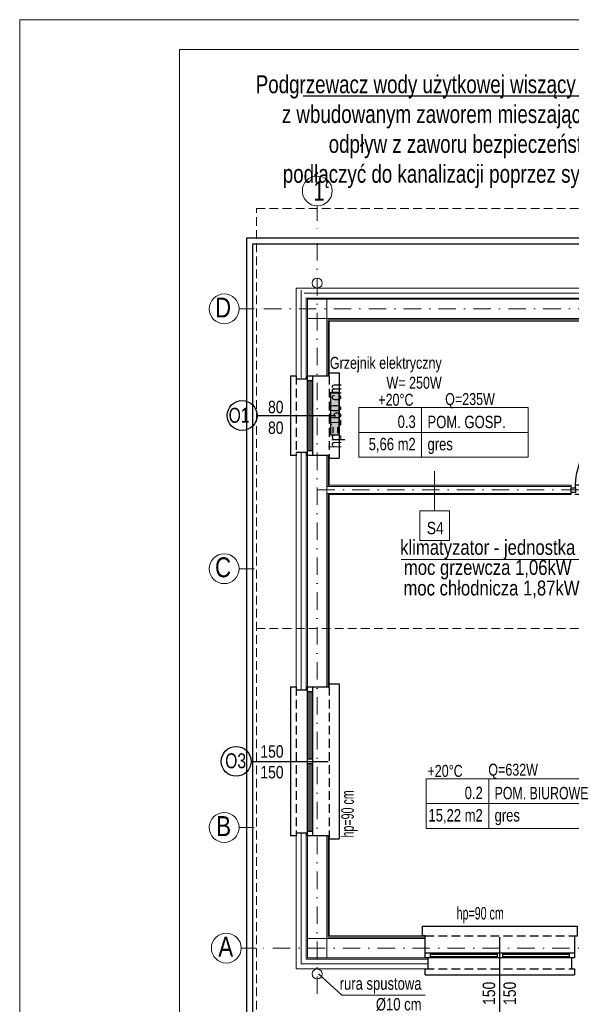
# Model space of a CAD drawing. Header units: inches. Extents: x 67073 to 287261, y -76160 to 48412.
# Tile 56 of 117: x 83130 to 83685, y -41907 to -40917. Entities that reach past the tile are written whole.
import ezdxf
from ezdxf.enums import TextEntityAlignment as Align
from ezdxf.lldxf.tags import DXFTag

# ---------------------------------------------------------------- set-up
doc = ezdxf.new("R2010")
doc.units = ezdxf.units.IN
doc.header["$MEASUREMENT"] = 0
doc.linetypes.add('DASHDOT', pattern=[1, 0.5, -0.25, 0, -0.25])
doc.linetypes.add('HIDDEN', pattern=[0.375, 0.25, -0.125])
for name, color, linetype in [('## 04 grzejniki opis', 102, 'Continuous'), ('p--drzwi', 251, 'Continuous'), ('p--obrzeże bet.', 252, 'Continuous'), ('p--okna', 251, 'Continuous'), ('p--opis okna', 181, 'Continuous'), ('p--opisy dodatkowe', 33, 'Continuous'), ('p--podciąg', 61, 'Continuous'), ('p--symbole ścian', 53, 'Continuous')]:
    doc.layers.add(name, color=color, linetype=linetype)
for name, color, linetype, lineweight in [('## 05 PODGRZEWACZ', 1, 'SOLID', 30), ('## 06 klimatyzator', 30, 'Continuous', 15), ('p-- ocieplenie-w.zew', 77, 'Continuous', 0), ('p--dach', 2, 'Continuous', 30), ('p--dach-rura spustowa', 2, 'Continuous', 0), ('p--opisy pomieszczeń', 31, 'Continuous', 0), ('p--osie konstr', 1, 'DASHDOT', 15), ('p--osie konstr.-NR', 1, 'DASHDOT', 15), ('p--płyta GK', 2, 'Continuous', 0), ('p--ściana GK', 62, 'Continuous', 0), ('p--ściana szkielet', 3, 'Continuous', 0)]:
    doc.layers.add(name, color=color, linetype=linetype, lineweight=lineweight)
doc.styles.add('1-50', font='arial.ttf', dxfattribs={"width": 0.75, "height": 12.5})
doc.styles.get("Standard").update_dxf_attribs({"font": 'ARIAL.TTF', "width": 0.75})
doc.styles.add('STYL-1', font='Arial Narrow.ttf', dxfattribs={"width": 0.75})
doc.linetypes.add('BATTING', pattern='A,0.0001,-0.1,[134,ltypeshp.shx,S=0.1,R=0,X=-0.1,Y=0],-0.2,[134,ltypeshp.shx,S=0.1,R=180,X=0.1,Y=0],-0.1', length=0.4001)
tags = doc.linetypes.add('SOLID', pattern=[10, 10, 0]).pattern_tags.tags
tags[6:7] = [DXFTag(74, 4), DXFTag(75, 0), DXFTag(340, '0'), DXFTag(46, 0.0), DXFTag(50, 0.0), DXFTag(44, 0.0), DXFTag(45, 0.0)]
tags[4:5] = [DXFTag(74, 4), DXFTag(75, 0), DXFTag(340, '0'), DXFTag(46, 0.0), DXFTag(50, 0.0), DXFTag(44, 0.0), DXFTag(45, 0.0)]

# ---------------------------------------------------------------- blocks, each defined once
blk = doc.blocks.new('drzwi-90-100')
for p, q in [((10.1, 87.4), (5.1, 87.4)), ((5.1, 87.4), (5.1, 2.5)), ((10.1, 2.5), (10.1, 87.4)), ((5.1, 2.5), (0, 2.5)), ((0, 2.5), (0, -2.5)), ((5.1, -2.5), (5.1, 2.5)), ((5.1, 2.5), (10.1, 2.5)), ((100, 2.5), (94.9, 2.5)), ((94.9, 2.5), (94.9, -2.5)), ((100, -2.5), (100, 2.5)), ((0, -2.5), (5.1, -2.5)), ((94.9, -2.5), (100, -2.5))]:
    blk.add_line(p, q)
blk.add_arc((10.8, 3.2), 84.2, 359.5233, 90.4767)
blk = doc.blocks.new('okno-150-33.15')
at = {"linetype": 'Continuous', "ltscale": 35}
for p, q in [((-3, 10), (153, 10)), ((0, -39.15), (150, -39.15))]:
    blk.add_line(p, q, dxfattribs=at)
for p, q in [((-3, 0), (-3, 10)), ((153, 0), (153, 10)), ((0, 0), (-3, 0)), ((0, -21.95), (0, 0)), ((150, 0), (150, -21.95)), ((150, 0), (153, 0)), ((0, -21.95), (0, -16.95)), ((0, -16.95), (5, -16.95)), ((5, -16.95), (145, -16.95)), ((5, -16.95), (5, -21.95)), ((5, -18.45), (72.5, -18.45)), ((72.5, -21.95), (72.5, -16.95)), ((77.5, -16.95), (77.5, -21.95)), ((77.5, -18.45), (145, -18.45)), ((145, -21.95), (145, -16.95)), ((145, -16.95), (150, -16.95)), ((150, -16.95), (150, -21.95)), ((5, -21.95), (0, -21.95)), ((3, -33.15), (3, -21.95)), ((5, -20.61), (72.5, -20.61)), ((145, -21.95), (5, -21.95)), ((77.5, -20.61), (145, -20.61)), ((150, -21.95), (145, -21.95)), ((147, -21.95), (147, -33.15)), ((0, -39.15), (0, -33.15)), ((150, -33.15), (150, -39.15))]:
    blk.add_line(p, q)
at = {"linetype": 'HIDDEN', "ltscale": 35}
for p, q in [((0, 0), (150, 0)), ((0, -33.15), (150, -33.15))]:
    blk.add_line(p, q, dxfattribs=at)
blk = doc.blocks.new('okno-80-33.15')
at = {"linetype": 'Continuous', "ltscale": 35}
for p, q in [((-3, 10), (83, 10)), ((0, -39.15), (80, -39.15))]:
    blk.add_line(p, q, dxfattribs=at)
for p, q in [((-3, 0), (-3, 10)), ((83, 0), (83, 10)), ((0, 0), (-3, 0)), ((0, -21.95), (0, 0)), ((80, 0), (80, -21.95)), ((80, 0), (83, 0)), ((0, -21.95), (0, -16.95)), ((0, -16.95), (5, -16.95)), ((5, -16.95), (75, -16.95)), ((5, -16.95), (5, -21.95)), ((5, -18.45), (75, -18.45)), ((75, -21.95), (75, -16.95)), ((75, -16.95), (80, -16.95)), ((80, -16.95), (80, -21.95)), ((5, -21.95), (0, -21.95)), ((3, -33.15), (3, -21.95)), ((5, -20.61), (75, -20.61)), ((75, -21.95), (5, -21.95)), ((80, -21.95), (75, -21.95)), ((77, -21.95), (77, -33.15)), ((0, -39.15), (0, -33.15)), ((80, -33.15), (80, -39.15))]:
    blk.add_line(p, q)
at = {"linetype": 'HIDDEN', "ltscale": 35}
for p, q in [((0, 0), (80, 0)), ((0, -33.15), (80, -33.15))]:
    blk.add_line(p, q, dxfattribs=at)

msp = doc.modelspace()

# ---------------------------------------------------------------- linework, layer by layer
at = {"layer": '## 04 grzejniki opis'}
msp.add_lwpolyline([(83451.215, -41334.812), (83443.215, -41334.812), (83443.215, -41291.688), (83451.215, -41291.688)], close=True, dxfattribs=at)
at = {"layer": '## 04 grzejniki opis', "color": 116, "linetype": 'Continuous', "true_color": 0x136734, "extrusion": (0, 0, -1)}
for points in [[(-83451.215, -41291.688), (-83443.215, -41334.812), (-83451.215, -41334.812)], [(-83443.215, -41334.812), (-83451.215, -41291.688), (-83443.215, -41291.785)]]:
    msp.add_solid(points, dxfattribs=at)
at = {"layer": '## 05 PODGRZEWACZ', "color": 1, "linetype": 'ByBlock', "lineweight": -2}
msp.add_line((83415.523, -40993.669), (83734.063, -40993.669), dxfattribs=at)
at = {"layer": '## 06 klimatyzator'}
msp.add_line((83514.046, -41459.769), (83776.685, -41459.769), dxfattribs=at)
at = {"linetype": 'Continuous', "lineweight": 18}
for points in [[(83130.462, -42402.179), (85230.462, -42402.179), (85230.462, -40917.179), (83130.462, -40917.179)], [(83291.09, -42372.179), (85200.462, -42372.179), (85200.462, -40947.179), (83291.09, -40947.179)]]:
    msp.add_lwpolyline(points, close=True, dxfattribs=at)
at = {"layer": 'p-- ocieplenie-w.zew', "color": 0, "linetype": 'BATTING', "ltscale": 2}
for p, q in [((83413.585, -41277.073), (83413.585, -41188.923)), ((83416.585, -41191.923), (83898.235, -41191.923)), ((83413.585, -41590.673), (83413.585, -41352.073)), ((83413.585, -41866.398), (83413.585, -41734.673)), ((83413.661, -41866.323), (83541.281, -41866.323))]:
    msp.add_line(p, q, dxfattribs=at)
at = {"layer": 'p--dach', "color": 0, "linetype": 'HIDDEN', "lineweight": 20, "ltscale": 35}
msp.add_line((83368.585, -41529.123), (84648.585, -41529.123), dxfattribs=at)
msp.add_lwpolyline([(83368.585, -41106.923), (84648.585, -41106.923), (84648.585, -41951.323), (83368.585, -41951.323)], close=True, dxfattribs=at)
at = {"layer": 'p--dach-rura spustowa', "color": 0, "linetype": 'Continuous', "lineweight": 0, "ltscale": 75}
for centre in [(83429.535, -41181.923), (83429.535, -41876.323)]:
    msp.add_circle(centre, 5, dxfattribs=at)
at = {"layer": 'p--obrzeże bet.', "color": 0, "linetype": 'Continuous', "ltscale": 35}
for points in [[(84205.185, -41921.323), (84658.585, -41921.323), (84658.585, -41136.923), (83358.585, -41136.923), (83358.585, -41927.323), (83811.985, -41927.323)], [(84199.185, -41915.323), (84652.585, -41915.323), (84652.585, -41142.923), (83364.585, -41142.923), (83364.585, -41921.323), (83817.985, -41921.323)]]:
    msp.add_lwpolyline(points, dxfattribs=at)
at = {"layer": 'p--opis okna', "color": 0}
for p, q in [((83369.105, -41315.073), (83448.066, -41315.073)), ((83363.124, -41662.673), (83440.585, -41662.673)), ((83613.281, -41916.785), (83613.281, -41839.323))]:
    msp.add_line(p, q, dxfattribs=at)
for centre in [(83354.105, -41315.073), (83348.124, -41662.673)]:
    msp.add_circle(centre, 15, dxfattribs=at)
at = {"layer": 'p--opisy dodatkowe', "color": 0, "lineweight": 5}
msp.add_lwpolyline([(83538.212, -41897.513), (83454.436, -41897.513), (83430.785, -41876.323)], dxfattribs=at)
at = {"layer": 'p--opisy pomieszczeń', "color": 0}
for p, q in [((83534.581, -41307.03), (83534.581, -41357.03)), ((83641.581, -41332.03), (83471.581, -41332.03)), ((83601.986, -41680.134), (83601.986, -41730.134)), ((83708.986, -41705.134), (83538.986, -41705.134))]:
    msp.add_line(p, q, dxfattribs=at)
for points in [[(83471.581, -41357.03), (83641.581, -41357.03), (83641.581, -41307.03), (83471.581, -41307.03)], [(83538.986, -41730.134), (83708.986, -41730.134), (83708.986, -41680.134), (83538.986, -41680.134)]]:
    msp.add_lwpolyline(points, close=True, dxfattribs=at)
at = {"layer": 'p--osie konstr', "color": 0, "linetype": 'DASHDOT', "ltscale": 35}
for p, q in [((83429.535, -41896.323), (83429.535, -41136.923)), ((83376.071, -41207.868), (84626.385, -41207.868)), ((83429.66, -41389.823), (83792.785, -41389.823)), ((84666.152, -41850.373), (83383.585, -41850.373))]:
    msp.add_line(p, q, dxfattribs=at)
at = {"layer": 'p--osie konstr.-NR', "color": 0, "linetype": 'DASHDOT', "ltscale": 30}
for p, q in [((83429.655, -41104.325), (83429.655, -41129.325)), ((83351.071, -41207.878), (83376.071, -41207.878)), ((83351.071, -41469.023), (83376.071, -41469.023)), ((83351.071, -41729.123), (83376.071, -41729.123)), ((83353.162, -41850.373), (83378.162, -41850.373))]:
    msp.add_line(p, q, dxfattribs=at)
at = {"layer": 'p--osie konstr.-NR', "color": 0, "linetype": 'Continuous', "ltscale": 35}
for centre in [(83429.655, -41089.325), (83336.071, -41207.878), (83336.071, -41469.023), (83336.071, -41729.123), (83338.162, -41850.373)]:
    msp.add_circle(centre, 15, dxfattribs=at)
at = {"layer": 'p--podciąg', "color": 0, "linetype": 'HIDDEN', "ltscale": 30}
for p, q in [((83774.835, -41385.073), (83684.835, -41385.073)), ((83774.835, -41394.573), (83684.835, -41394.573))]:
    msp.add_line(p, q, dxfattribs=at)
at = {"layer": 'p--płyta GK', "color": 0, "ltscale": 35}
for p, q in [((83440.485, -41218.823), (83786.085, -41218.823)), ((83440.485, -41275.073), (83440.485, -41218.823)), ((83441.735, -41220.073), (83784.835, -41220.073)), ((83441.735, -41275.073), (83441.735, -41220.073)), ((83440.485, -41386.323), (83440.485, -41355.073)), ((83441.735, -41385.073), (83441.735, -41355.073)), ((83440.485, -41587.673), (83440.485, -41393.323)), ((83441.735, -41587.673), (83441.735, -41394.573)), ((83440.485, -41839.423), (83440.485, -41737.673)), ((83441.735, -41838.173), (83441.735, -41737.673)), ((83440.485, -41839.423), (83538.281, -41839.423)), ((83441.735, -41838.173), (83538.281, -41838.173))]:
    msp.add_line(p, q, dxfattribs=at)
at = {"layer": 'p--symbole ścian', "color": 0, "lineweight": 9}
msp.add_line((83547.647, -41371.051), (83547.647, -41410.737), dxfattribs=at)
msp.add_lwpolyline([(83532.647, -41440.737), (83562.647, -41440.737), (83562.647, -41410.737), (83532.647, -41410.737)], close=True, dxfattribs=at)
at = {"layer": 'p--ściana GK', "color": 0, "ltscale": 35}
for p, q in [((83439.285, -41386.323), (83684.835, -41386.323)), ((83441.735, -41385.073), (83684.835, -41385.073)), ((83684.835, -41385.073), (83684.835, -41394.573)), ((83439.285, -41393.323), (83684.835, -41393.323)), ((83441.735, -41394.573), (83684.835, -41394.573))]:
    msp.add_line(p, q, dxfattribs=at)
at = {"layer": 'p--ściana szkielet', "color": 0, "ltscale": 2}
for p, q in [((83408.585, -41186.923), (83899.235, -41186.923)), ((83408.585, -41278.073), (83408.585, -41186.923)), ((83418.585, -41196.923), (83899.235, -41196.923)), ((83418.585, -41278.073), (83418.585, -41196.923)), ((83419.785, -41198.123), (84040.935, -41198.123)), ((83419.785, -41278.073), (83419.785, -41198.123)), ((83439.285, -41275.073), (83439.285, -41198.123)), ((83419.785, -41217.623), (83896.235, -41217.623)), ((83408.585, -41590.673), (83408.585, -41352.073)), ((83418.585, -41590.673), (83418.585, -41352.073)), ((83419.785, -41590.673), (83419.785, -41352.073)), ((83439.285, -41587.673), (83439.285, -41355.073)), ((83408.585, -41871.323), (83408.585, -41734.673)), ((83418.585, -41861.323), (83418.585, -41734.673)), ((83419.785, -41860.123), (83419.785, -41734.673)), ((83439.285, -41860.123), (83439.285, -41737.673)), ((83419.785, -41840.623), (83538.281, -41840.623)), ((83418.585, -41861.323), (83541.281, -41861.323)), ((83419.785, -41860.123), (83541.281, -41860.123)), ((83408.585, -41871.323), (83541.281, -41871.323))]:
    msp.add_line(p, q, dxfattribs=at)
at = {"layer": 'p--ściana szkielet', "color": 0, "ltscale": 35}
for points in [[(83408.585, -41278.073), (83419.785, -41278.073), (83419.785, -41275.073), (83441.735, -41275.073)], [(83408.585, -41352.073), (83419.785, -41352.073), (83419.785, -41355.073), (83441.735, -41355.073)], [(83408.585, -41590.673), (83419.785, -41590.673), (83419.785, -41587.673), (83441.735, -41587.673)], [(83408.585, -41734.673), (83419.785, -41734.673), (83419.785, -41737.673), (83441.735, -41737.673)], [(83538.281, -41839.173), (83538.281, -41860.123), (83541.281, -41860.123), (83541.281, -41871.323)]]:
    msp.add_lwpolyline(points, dxfattribs=at)

# ---------------------------------------------------------------- block references
at = {"layer": 'p--drzwi', "color": 0, "xscale": -0.9, "yscale": 0.9}
msp.add_blockref('drzwi-90-100', (83774.835, -41390.073), dxfattribs=at)
at = {"layer": 'p--okna', "color": 0, "linetype": 'Continuous', "rotation": 270}
for name, p in [('okno-80-33.15', (83441.735, -41275.073)), ('okno-150-33.15', (83441.735, -41587.673))]:
    msp.add_blockref(name, p, dxfattribs=at)
at = {"layer": 'p--okna', "color": 0, "linetype": 'Continuous'}
msp.add_blockref('okno-150-33.15', (83538.281, -41838.173), dxfattribs=at)

# ---------------------------------------------------------------- texts
at = {"layer": '## 04 grzejniki opis', "char_height": 12, "attachment_point": 3}
for s, insert in [('Grzejnik elektryczny\\PW= 250W', (83554.783, -41256.107)), ('+20%%dC\\P', (83526.414, -41293.187)), ('Q=235W', (83608.202, -41292.515)), ('Q=632W', (83651.564, -41665.041)), ('+20%%dC\\P', (83575.868, -41666.27))]:
    msp.add_mtext(s, dxfattribs=dict(at, insert=insert))
at = {"layer": '## 05 PODGRZEWACZ', "lineweight": 15, "insert": (83719.917, -40973.042, 0), "char_height": 18, "width": 363.67812, "attachment_point": 3}
msp.add_mtext('Podgrzewacz wody użytkowej wiszący 50l\\Pz wbudowanym zaworem mieszającym\\Podpływ z zaworu bezpieczeństwa podłączyć do kanalizacji poprzez syfon', dxfattribs=at)
at = {"layer": '## 06 klimatyzator', "width": 0.8}
for s, p in [('klimatyzator - jednostka wewnętrzna ', (83513, -41455.047, 363.044)), ('moc grzewcza 1,06kW', (83516.716, -41475.267, 363.044)), ('moc chłodnicza 1,87kW', (83516.31, -41495.913, 363.044))]:
    msp.add_text(s, height=15, dxfattribs=at).set_placement(p)
at = {"layer": 'p--opis okna', "color": 0, "char_height": 12.5, "attachment_point": 1, "rotation": 90}
for s, insert, width, style in [('hp=160 cm', (83441.364, -41348.071), 128.63421, '1-50'), ('hp=90 cm', (83453.829, -41739.226), 128.63421, 'STYL-1'), ('{\\W0.8;150\\P150}', (83595.975, -41907.451), 45.287, '1-50')]:
    msp.add_mtext(s, dxfattribs=dict(at, insert=insert, width=width, style=style))
at = {"layer": 'p--opis okna', "color": 0}
for s, insert, char_height, width, attachment_point, style in [('O1', (83361.538, -41322.49), 15, 74.01038, 9, '1-50'), ('{\\W0.8;80\\P80}', (83395.692, -41300.21), 12.5, 45.287, 3, '1-50'), ('O3', (83358.049, -41669.785), 15, 74.01038, 9, '1-50'), ('{\\W0.8;150\\P150}', (83372.458, -41679.979), 12.5, 45.287, 7, '1-50'), ('hp=90 cm', (83569.728, -41825.33), 12.5, 128.63421, 7, 'STYL-1')]:
    msp.add_mtext(s, dxfattribs=dict(at, insert=insert, char_height=char_height, width=width, attachment_point=attachment_point, style=style))
at = {"layer": 'p--opisy dodatkowe', "color": 0, "insert": (83534.442, -41879.73), "char_height": 12.5, "width": 177.1707, "attachment_point": 3, "style": '1-50'}
msp.add_mtext('rura spustowa\\P%%c10 cm', dxfattribs=at)
at = {"layer": 'p--opisy pomieszczeń', "color": 0, "char_height": 12.5, "style": '1-50'}
for s, insert, width, attachment_point in [('0.3', (83528.649, -41315.003), 98, 3), ('POM. GOSP.', (83540.513, -41315.238), 106.86476, 1), ('5,66 m2', (83528.649, -41337.506), 98, 3), ('gres', (83540.513, -41337.506), 100, 1), ('0.2', (83596.054, -41688.107), 98, 3), ('POM. BIUROWE', (83607.917, -41688.342), 106.86476, 1), ('15,22 m2', (83596.054, -41710.61), 98, 3), ('gres', (83607.917, -41710.61), 100, 1)]:
    msp.add_mtext(s, dxfattribs=dict(at, insert=insert, width=width, attachment_point=attachment_point))
at = {"layer": 'p--osie konstr.-NR', "color": 0, "linetype": 'Continuous', "ltscale": 35, "char_height": 20, "width": 63.5564}
for s, insert, attachment_point in [('1', (83425.615, -41099.217), 7), ('{\\W0.8;D}', (83342.986, -41196.514), 3), ('{\\W0.8;C}', (83342.986, -41457.609), 3), ('{\\W0.8;B}', (83342.986, -41717.709), 3), ('\\W0.8;A', (83345.077, -41838.959), 3)]:
    msp.add_mtext(s, dxfattribs=dict(at, insert=insert, attachment_point=attachment_point))
at = {"layer": 'p--symbole ścian', "color": 0, "lineweight": 9, "width": 0.8}
msp.add_text('S4', height=12.5, dxfattribs=at).set_placement((83548.278, -41421.905), align=Align.TOP_CENTER)

doc.saveas('drawing.dxf')
